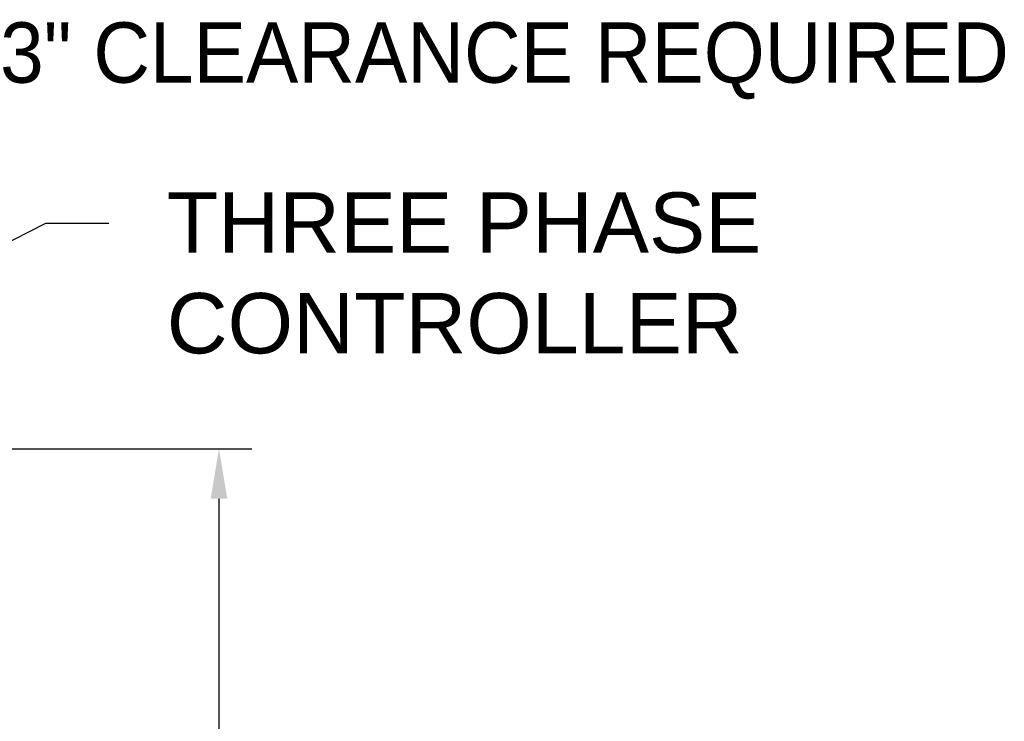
# Model space of a CAD drawing. Header units: inches. Extents: x 169.6 to 245.1, y 234.4 to 247.7.
# Tile 82 of 139: x 206.9 to 208.5, y 241.4 to 242.5. Entities that reach past the tile are written whole.
import ezdxf
from ezdxf import colors
from ezdxf.entities.mleader import LeaderData, LeaderLine
from ezdxf.math import Vec2, Vec3

# ---------------------------------------------------------------- set-up
doc = ezdxf.new("R2010")
doc.units = ezdxf.units.IN
doc.header["$LTSCALE"] = 0.25
doc.header["$MEASUREMENT"] = 0
doc.layers.add('ANNOTATIONS', color=1, linetype='Continuous')
doc.styles.add('ARIAL', font='arial.ttf', dxfattribs={"height": 0.09375})

msp = doc.modelspace()

# ---------------------------------------------------------------- linework, layer by layer
at = {"layer": 'ANNOTATIONS'}
for p, q in [((206.23042, 241.83906), (207.28137, 241.83906)), ((207.23027, 241.7614), (207.23027, 240.96098))]:
    msp.add_line(p, q, dxfattribs=at)
msp.add_solid([(207.21733, 241.7614), (207.24322, 241.7614), (207.23027, 241.83906)], dxfattribs=at)

# ---------------------------------------------------------------- texts
at = {"layer": 'ANNOTATIONS', "insert": (208.45826, 242.44165), "char_height": 0.09375, "attachment_point": 6, "style": 'ARIAL'}
msp.add_mtext('3" CLEARANCE REQUIRED', dxfattribs=at)

# ---------------------------------------------------------------- leaders
at = {"layer": 'ANNOTATIONS'}
ml = msp.add_multileader_mtext('Standard', dxfattribs=at)
ml.set_content('THREE PHASE\\PCONTROLLER', color=256, style='ARIAL')
ml.set_leader_properties()
ml.build(insert=Vec2(0, 0))
ml.multileader.update_dxf_attribs({"dogleg_length": 0.36, "arrow_head_size": 0.09375})
ctx = ml.context
ctx.base_point, ctx.char_height, ctx.arrow_head_size, ctx.landing_gap_size, ctx.plane_origin = Vec3(207.05911, 242.18961), 0.09375, 0.09375, 0.09, Vec3(205.97717, 241.89263)
notes = []
notes.append((ctx, [(0, (1, 1, 0), (206.96115, 242.18961), (1, 0), 0.09796, [(0, [(206.45175, 241.93134)], 0, [])])]))
ctx.mtext.insert, ctx.mtext.flow_direction = Vec3(207.14911, 242.23728), 5
for ctx, leaders in notes:
    for number, flags, end, landing, length, lines in leaders:
        leader = LeaderData()
        leader.index, (leader.has_last_leader_line, leader.has_dogleg_vector, leader.attachment_direction) = number, flags
        leader.last_leader_point, leader.dogleg_vector, leader.dogleg_length = Vec3(end), Vec3(landing), length
        for number, points, colour, breaks in lines:
            line = LeaderLine()
            line.index, line.vertices, line.color, line.breaks = number, Vec3.list(points), colors.encode_raw_color(colour), breaks
            leader.lines.append(line)
        ctx.leaders.append(leader)

doc.saveas('drawing.dxf')
